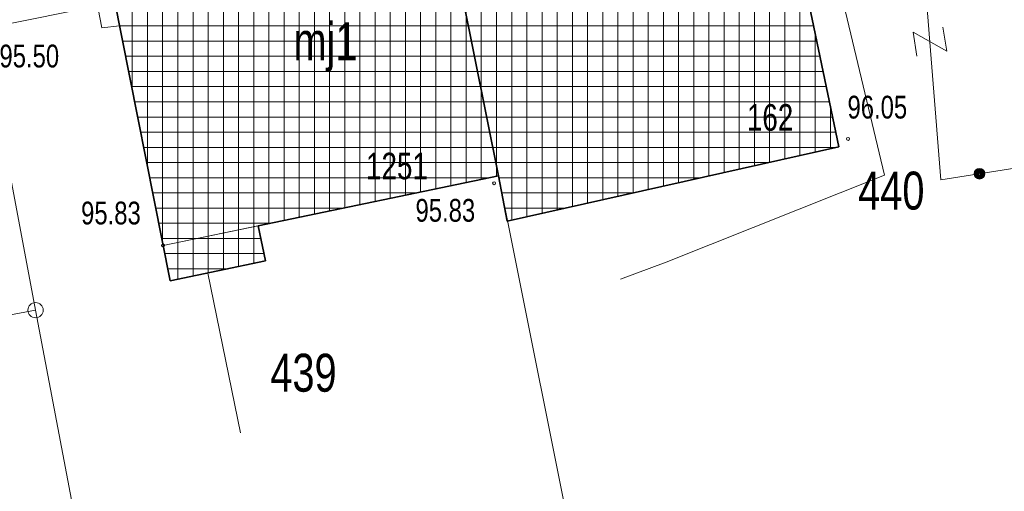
# Model space of a CAD drawing. Header units: metres. Extents: x -320 to 5572509, y -47 to 5960263.
# Tile 23 of 59: x 5572147 to 5572180, y 5960070 to 5960085. Entities that reach past the tile are written whole.
import ezdxf

# ---------------------------------------------------------------- set-up
doc = ezdxf.new("R2010")
doc.units = ezdxf.units.M
doc.header["$MEASUREMENT"] = 0
for name, color, linetype in [('202-Punkt_graniczny_stabilizowa', 7, 'Continuous'), ('211-Nr_dzialki', 7, 'Continuous'), ('219-Linia_granicy', 7, 'Continuous'), ('312-Budynek__powierzchnia_', 7, 'Continuous'), ('312-Numer_ewidencyjny_budynku', 7, 'Continuous'), ('312-Numer_ewidencyjny_budynku-A', 7, 'Continuous'), ('403-Punkt_okreslonej_wysokosci', 7, 'Continuous'), ('403-Punkt_okreslonej_wysokosci-', 7, 'Continuous'), ('420-Krawedz_jezdni', 7, 'Continuous'), ('801-Punkt_okreslonej_wysokosci', 7, 'Continuous'), ('902-Ogrodzenie_trwale_symb_', 7, 'Continuous'), ('991-Przehaczenie', 7, 'Continuous'), ('inny_obiekt_trwale_zwiazany_z_b', 7, 'Continuous'), ('Nowe_810-G Ogólne', 7, 'Continuous'), ('przewod_gazowy__linia_', 7, 'Continuous'), ('przewod_kanalizacyjny__linia_', 7, 'Continuous'), ('ZAKRES', 7, 'Continuous')]:
    doc.layers.add(name, color=color, linetype=linetype)
doc.styles.add('GENERATED_STYLE_1', font='arial.ttf')
pattern_1 = [(0, (5572434.6074, 5960128.98037), (0, 0.5), []), (90, (5572434.6074, 5960128.98037), (-0.5, 0), [])]

# ---------------------------------------------------------------- blocks, each defined once
blk = doc.blocks.new('Wypełnienie_22', base_point=(5572434.607, 5960129.98))
at = {"layer": 'Nowe_810-G Ogólne', "linetype": 'Continuous', "lineweight": 0, "true_color": 0x000000}
h = blk.add_hatch(dxfattribs=at)
h.set_pattern_fill('SIATKA_25X25', color=18, style=0, pattern_type=2)
h.set_pattern_definition(pattern_1)
h.paths.add_polyline_path([(5572150.35, 5960086.68), (5572152.36, 5960076.59), (5572155.5, 5960077.24), (5572155.25, 5960078.4), (5572163.17, 5960080.04), (5572161.36, 5960089.11)])
at = {"layer": 'Nowe_810-G Ogólne', "color": 18, "lineweight": 35, "true_color": 0x030303}
for p, q in [((5572161.36, 5960089.11), (5572150.35, 5960086.68)), ((5572163.17, 5960080.04), (5572161.36, 5960089.11)), ((5572150.35, 5960086.68), (5572152.36, 5960076.59)), ((5572155.25, 5960078.4), (5572163.17, 5960080.04)), ((5572155.5, 5960077.24), (5572155.25, 5960078.4)), ((5572152.36, 5960076.59), (5572155.5, 5960077.24))]:
    blk.add_line(p, q, dxfattribs=at)
blk = doc.blocks.new('Wypełnienie_23', base_point=(5572434.607, 5960129.98))
at = {"layer": 'Nowe_810-G Ogólne', "linetype": 'Continuous', "lineweight": 0, "true_color": 0x000000}
h = blk.add_hatch(dxfattribs=at)
h.set_pattern_fill('SIATKA_25X25', color=18, style=0, pattern_type=2)
h.set_pattern_definition(pattern_1)
h.paths.add_polyline_path([(5572161.36, 5960089.11), (5572172.22, 5960091.32), (5572174.39, 5960081), (5572163.46, 5960078.55), (5572163.17, 5960080.04)])
at = {"layer": 'Nowe_810-G Ogólne', "color": 18, "lineweight": 35, "true_color": 0x030303}
for p, q in [((5572161.36, 5960089.11), (5572172.22, 5960091.32)), ((5572172.22, 5960091.32), (5572174.39, 5960081)), ((5572163.17, 5960080.04), (5572161.36, 5960089.11)), ((5572174.39, 5960081), (5572163.46, 5960078.55)), ((5572163.46, 5960078.55), (5572163.17, 5960080.04))]:
    blk.add_line(p, q, dxfattribs=at)
blk = doc.blocks.new('EGBP04_2a')
at = {"layer": '202-Punkt_graniczny_stabilizowa', "color": 7, "lineweight": 13}
blk.add_circle((0, 0), 0.25, dxfattribs=at)
blk = doc.blocks.new('RTPW01')
at = {"layer": '801-Punkt_okreslonej_wysokosci', "color": 7, "lineweight": 13}
blk.add_circle((0, 0), 0.05, dxfattribs=at)
blk = doc.blocks.new('991')
at = {"layer": '991-Przehaczenie', "color": 7, "lineweight": 13}
for p, q in [((-0.4, 0.5), (0.4, 0.5)), ((0.4, 0.5), (-0.4, -0.5)), ((-0.4, -0.5), (0.4, -0.5))]:
    blk.add_line(p, q, dxfattribs=at)

msp = doc.modelspace()

# ---------------------------------------------------------------- linework, layer by layer
at = {"layer": '219-Linia_granicy', "color": 178, "lineweight": 18, "flags": 128}
for points in [[(5572165.62, 5960067.82), (5572161.36, 5960089.11)], [(5572147.92, 5960075.62), (5572145.97, 5960085.94)], [(5572147.92, 5960075.62), (5572141.03, 5960074.34)], [(5572150.01, 5960064.63), (5572147.92, 5960075.62)]]:
    msp.add_lwpolyline(points, dxfattribs=at)
at = {"layer": '312-Budynek__powierzchnia_', "color": 7, "lineweight": 13, "flags": 128}
for points in [[(5572172.22, 5960091.32), (5572174.39, 5960081)], [(5572161.36, 5960089.11), (5572163.17, 5960080.04)], [(5572163.17, 5960080.04), (5572161.36, 5960089.11)], [(5572152.12, 5960077.75), (5572150.35, 5960086.68)], [(5572174.39, 5960081), (5572163.46, 5960078.55)], [(5572163.17, 5960080.04), (5572152.12, 5960077.75)], [(5572163.46, 5960078.55), (5572163.17, 5960080.04)]]:
    msp.add_lwpolyline(points, dxfattribs=at)
at = {"layer": '420-Krawedz_jezdni', "color": 7, "lineweight": 13, "flags": 128}
msp.add_lwpolyline([(5572153.6, 5960076.84), (5572154.67, 5960071.58)], dxfattribs=at)
at = {"layer": '902-Ogrodzenie_trwale_symb_', "color": 7, "lineweight": 13, "flags": 128}
msp.add_lwpolyline([(5572180.48, 5960073.99), (5572180.19, 5960080.3), (5572177.75, 5960079.91), (5572177.22, 5960086.52)], dxfattribs=at)
at = {"layer": '902-Ogrodzenie_trwale_symb_', "color": 7, "lineweight": 13}
for radius in [0.175, 0.157, 0.14, 0.122, 0.105, 0.0875, 0.07, 0.0525, 0.035]:
    msp.add_circle((5572179.021, 5960080.113), radius, dxfattribs=at)
at = {"layer": 'inny_obiekt_trwale_zwiazany_z_b', "color": 7, "lineweight": 13, "flags": 128}
msp.add_lwpolyline([(5572152.12, 5960077.75), (5572152.36, 5960076.59), (5572155.5, 5960077.24), (5572155.25, 5960078.4)], close=True, dxfattribs=at)
at = {"layer": 'przewod_gazowy__linia_', "color": 30, "lineweight": 18, "flags": 128}
msp.add_lwpolyline([(5572162.05, 5960089.21), (5572161.37, 5960093.18), (5572160.25, 5960092.96), (5572148.92, 5960091.09), (5572150.1, 5960084.92), (5572150.69, 5960084.98)], dxfattribs=at)
at = {"layer": 'przewod_kanalizacyjny__linia_', "color": 34, "lineweight": 18, "flags": 128}
msp.add_lwpolyline([(5572167.19, 5960076.64), (5572168.7, 5960077.2), (5572175.89, 5960080.07), (5572172.78, 5960093.08), (5572148.62, 5960088.28), (5572126.67, 5960083.55)], dxfattribs=at)
at = {"layer": 'ZAKRES', "color": 7, "lineweight": 13, "flags": 128}
msp.add_lwpolyline([(5572111.424, 5960168.614), (5572126.913, 5960081.006), (5572169.699, 5960089.619), (5572165.103, 5960112.452), (5572174.101, 5960114.263), (5572150.557, 5960197.688)], close=True, dxfattribs=at)

# ---------------------------------------------------------------- block references
at = {"layer": '202-Punkt_graniczny_stabilizowa', "color": 7, "lineweight": 13}
msp.add_blockref('EGBP04_2a', (5572147.92, 5960075.62), dxfattribs=at)
at = {"layer": '403-Punkt_okreslonej_wysokosci', "color": 7, "lineweight": 13, "rotation": 0.0008399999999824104}
for p in [(5572174.69, 5960081.26), (5572163.03, 5960079.8), (5572152.12, 5960077.75)]:
    msp.add_blockref('RTPW01', p, dxfattribs=at)
at = {"layer": '991-Przehaczenie', "color": 7, "lineweight": 13, "rotation": 279.20806}
msp.add_blockref('991', (5572177.39, 5960084.46), dxfattribs=at)
at = {"layer": 'Nowe_810-G Ogólne', "color": 7, "lineweight": 13}
for name in ['Wypełnienie_23', 'Wypełnienie_22']:
    msp.add_blockref(name, (5572434.607, 5960129.98), dxfattribs=at)

# ---------------------------------------------------------------- texts
at = {"layer": '211-Nr_dzialki', "color": 178, "lineweight": 18, "char_height": 1.25, "style": 'GENERATED_STYLE_1'}
for s, insert, attachment_point in [('\\A1;{\\W0.750000x;\\pql;\\fArial|b0|i0|c238|p38;440}', (5572175.024, 5960080.182), 1), ('\\A1;{\\W0.750000x;\\pql;\\fArial|b0|i0|c238|p38;439}', (5572155.655, 5960072.917), 7)]:
    msp.add_mtext(s, dxfattribs=dict(at, insert=insert, attachment_point=attachment_point))
at = {"layer": '312-Numer_ewidencyjny_budynku', "color": 7, "lineweight": 13, "char_height": 0.875, "attachment_point": 7, "style": 'GENERATED_STYLE_1'}
for s, insert in [('\\A1;{\\W0.750000x;\\pql;\\fArial|b0|i0|c238|p38;162}', (5572171.357, 5960081.517)), ('\\A1;{\\W0.750000x;\\pql;\\fArial|b0|i0|c238|p38;1251}', (5572158.808, 5960079.917))]:
    msp.add_mtext(s, dxfattribs=dict(at, insert=insert))
at = {"layer": '312-Numer_ewidencyjny_budynku-A', "color": 7, "lineweight": 13, "insert": (5572156.419, 5960085.102), "char_height": 1.25, "attachment_point": 1, "style": 'GENERATED_STYLE_1'}
msp.add_mtext('\\A1;{\\W0.750000x;\\pql;\\fArial|b0|i0|c238|p38;mj1}', dxfattribs=at)
at = {"layer": '403-Punkt_okreslonej_wysokosci-', "color": 7, "lineweight": 13, "char_height": 0.75, "attachment_point": 7, "style": 'GENERATED_STYLE_1'}
for s, insert in [('\\A1;{\\W0.750000x;\\pql;\\fArial|b0|i0|c238|p38;95.50}', (5572146.73, 5960083.603)), ('\\A1;{\\W0.750000x;\\pql;\\fArial|b0|i0|c238|p38;96.05}', (5572174.673, 5960081.92)), ('\\A1;{\\W0.750000x;\\pql;\\fArial|b0|i0|c238|p38;95.83}', (5572149.42, 5960078.433)), ('\\A1;{\\W0.750000x;\\pql;\\fArial|b0|i0|c238|p38;95.83}', (5572160.439, 5960078.522))]:
    msp.add_mtext(s, dxfattribs=dict(at, insert=insert))

doc.saveas('drawing.dxf')
